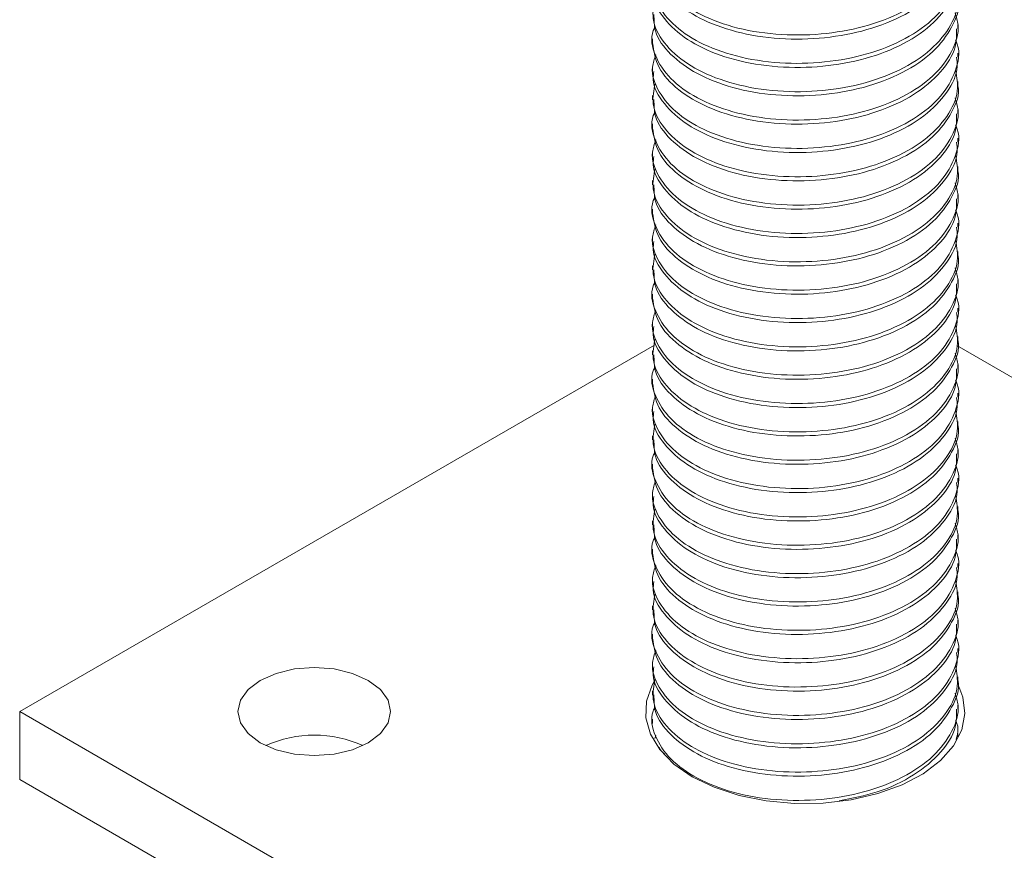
# Model space of a CAD drawing. Header units: millimetres. Extents: x 0 to 210, y 0 to 297.
# Tile 16 of 24: x 163 to 186, y 148 to 168. Entities that reach past the tile are written whole.
import ezdxf

# ---------------------------------------------------------------- set-up
doc = ezdxf.new("R2010")
doc.units = ezdxf.units.MM

msp = doc.modelspace()

# ---------------------------------------------------------------- linework, layer by layer
at = {"color": 7, "linetype": 'Continuous', "lineweight": 15}
for p, q in [((185.333, 167.688), (185.333, 167.785)), ((178, 167.445), (178, 167.347)), ((185.333, 167.007), (185.333, 167.105)), ((178, 166.764), (178, 166.667)), ((185.333, 166.326), (185.333, 166.424)), ((178, 166.084), (178, 165.986)), ((185.333, 165.646), (185.333, 165.744)), ((178, 165.404), (178, 165.306)), ((185.333, 164.966), (185.333, 165.064)), ((178, 164.723), (178, 164.626)), ((185.333, 164.285), (185.333, 164.383)), ((178, 164.043), (178, 163.945)), ((185.333, 163.605), (185.333, 163.702)), ((178, 163.362), (178, 163.264)), ((185.333, 162.924), (185.333, 163.022)), ((178, 162.682), (178, 162.584)), ((185.333, 162.244), (185.333, 162.342)), ((178, 162.002), (178, 161.904)), ((185.333, 161.563), (185.333, 161.661)), ((178, 161.321), (178, 161.223)), ((185.333, 160.883), (185.333, 160.981)), ((178, 160.64), (178, 160.543)), ((185.333, 160.202), (185.333, 160.3)), ((178.047, 160.096), (162.81, 151.3)), ((200.523, 151.3), (185.306, 160.085)), ((178, 159.96), (178, 159.862)), ((185.333, 159.522), (185.333, 159.62)), ((178, 159.28), (178, 159.182)), ((185.333, 158.842), (185.333, 158.94)), ((178, 158.599), (178, 158.501)), ((185.333, 158.161), (185.333, 158.259)), ((178, 157.919), (178, 157.821)), ((185.333, 157.481), (185.333, 157.578)), ((178, 157.238), (178, 157.14)), ((185.333, 156.8), (185.333, 156.898)), ((178, 156.558), (178, 156.46)), ((185.333, 156.12), (185.333, 156.218)), ((178, 155.878), (178, 155.78)), ((185.333, 155.439), (185.333, 155.537)), ((178, 155.197), (178, 155.099)), ((185.333, 154.759), (185.333, 154.857)), ((178, 154.516), (178, 154.419)), ((185.333, 154.078), (185.333, 154.176)), ((178, 153.836), (178, 153.738)), ((185.333, 153.398), (185.333, 153.496)), ((178, 153.156), (178, 153.058)), ((185.333, 152.718), (185.333, 152.816)), ((178, 152.475), (178, 152.377)), ((185.333, 152.037), (185.333, 152.135)), ((178, 151.795), (178, 151.697)), ((162.81, 151.3), (162.81, 149.667)), ((162.81, 151.3), (181.667, 140.415)), ((185.333, 151.357), (185.333, 151.454)), ((178, 151.114), (178, 151.016)), ((185.333, 150.676), (185.333, 150.774)), ((162.81, 149.667), (181.667, 138.782))]:
    msp.add_line(p, q, dxfattribs=at)
at = {"color": 7, "linetype": 'Continuous', "lineweight": 0}
msp.add_line((178.079, 150.731), (178.059, 150.655), dxfattribs=at)
at = {"color": 7, "linetype": 'Continuous', "lineweight": 15, "flags": 128}
for points in [[(168.585, 150.552), (168.965, 150.384), (169.407, 150.278), (169.882, 150.242), (170.356, 150.278), (170.798, 150.384), (171.178, 150.552), (171.469, 150.771), (171.652, 151.026), (171.715, 151.3), (171.652, 151.574), (171.469, 151.83), (171.178, 152.049), (170.798, 152.217), (170.356, 152.323), (169.882, 152.359), (169.407, 152.323), (168.965, 152.217), (168.585, 152.049), (168.294, 151.83), (168.111, 151.574), (168.048, 151.3), (168.111, 151.026), (168.294, 150.771), (168.585, 150.552)], [(178.051, 152.036), (177.995, 151.937), (177.857, 151.548), (177.842, 151.152), (177.95, 150.76), (178.177, 150.385), (178.516, 150.04), (178.956, 149.736)], [(178.956, 149.736), (179.484, 149.481), (180.081, 149.286), (180.73, 149.155), (181.409, 149.092), (182.096, 149.101), (182.769, 149.181), (183.407, 149.329), (183.989, 149.54), (184.496, 149.807), (184.912, 150.123), (185.224, 150.477), (185.422, 150.857), (185.499, 151.251), (185.453, 151.647), (185.355, 151.903)]]:
    msp.add_lwpolyline(points, dxfattribs=at)
at = {"color": 7, "linetype": 'Continuous', "lineweight": 15}
msp.add_arc((169.882, 147.886), 2.847, 65.8178, 114.1822, dxfattribs=at)
at = {"color": 7, "linetype": 'Continuous', "lineweight": 0}
for points, knots in [([(178.061, 169.783), (178.046, 169.751), (177.937, 169.528), (178.035, 169.085), (178.386, 168.525), (179.043, 168.052), (179.914, 167.708), (180.949, 167.529), (182.04, 167.534), (183.093, 167.716), (184.029, 168.072), (184.769, 168.577), (185.216, 169.176), (185.388, 169.706), (185.292, 170.015), (185.262, 170.112)], [0, 0, 0, 0, 0.014132, 0.101076, 0.188863, 0.273678, 0.358545, 0.446343, 0.533257, 0.616932, 0.703546, 0.791432, 0.876751, 0.961148, 1, 1, 1, 1]), ([(185.299, 169.73), (185.299, 169.583), (185.299, 169.223), (184.944, 168.671), (184.305, 168.128), (183.422, 167.718), (182.4, 167.477), (181.312, 167.412), (180.245, 167.531), (179.31, 167.823), (178.583, 168.258), (178.094, 168.792), (178.032, 169.19), (178.002, 169.388)], [0, 0, 0, 0, 0.06282, 0.154295, 0.249505, 0.34474, 0.436247, 0.529646, 0.625394, 0.719295, 0.810523, 0.905469, 1, 1, 1, 1]), ([(178.079, 169.103), (178.045, 169.006), (177.942, 168.712), (178.117, 168.211), (178.577, 167.676), (179.311, 167.24), (180.245, 166.948), (181.312, 166.829), (182.4, 166.895), (183.423, 167.136), (184.301, 167.545), (184.956, 168.089), (185.296, 168.706), (185.398, 169.182), (185.29, 169.426), (185.276, 169.458)], [0, 0, 0, 0, 0.042859, 0.1302, 0.217087, 0.300571, 0.386502, 0.474122, 0.559593, 0.643333, 0.730484, 0.817613, 0.901323, 0.986839, 1, 1, 1, 1]), ([(185.297, 169.047), (185.307, 168.973), (185.345, 168.686), (185.092, 168.191), (184.553, 167.617), (183.735, 167.156), (182.751, 166.857), (181.676, 166.734), (180.591, 166.79), (179.604, 167.027), (178.794, 167.419), (178.246, 167.925), (177.986, 168.378), (178.025, 168.643), (178.035, 168.707)], [0, 0, 0, 0, 0.032055, 0.123183, 0.217466, 0.313181, 0.406145, 0.498008, 0.593445, 0.688437, 0.779698, 0.87357, 0.969335, 1, 1, 1, 1]), ([(178.062, 168.418), (178.03, 168.256), (177.959, 167.892), (178.238, 167.342), (178.796, 166.837), (179.604, 166.445), (180.591, 166.208), (181.676, 166.151), (182.751, 166.275), (183.735, 166.574), (184.551, 167.034), (185.099, 167.609), (185.367, 168.191), (185.304, 168.567), (185.276, 168.73)], [0, 0, 0, 0, 0.071332, 0.159608, 0.246138, 0.330263, 0.417825, 0.505799, 0.590477, 0.676171, 0.764401, 0.851311, 0.935312, 1, 1, 1, 1]), ([(185.332, 168.368), (185.332, 168.366), (185.385, 168.152), (185.203, 167.717), (184.773, 167.119), (184.029, 166.613), (183.094, 166.257), (182.04, 166.075), (180.949, 166.07), (179.916, 166.249), (179.04, 166.593), (178.398, 167.066), (178.034, 167.563), (178.036, 167.897), (178.036, 168.029)], [0, 0, 0, 0, 0.000879, 0.092776, 0.18567, 0.281363, 0.375673, 0.466781, 0.561413, 0.657011, 0.74942, 0.841766, 0.93735, 1, 1, 1, 1]), ([(178.061, 167.741), (178.046, 167.71), (177.937, 167.486), (178.035, 167.043), (178.386, 166.484), (179.043, 166.01), (179.915, 165.667), (180.949, 165.487), (182.04, 165.493), (183.094, 165.675), (184.03, 166.03), (184.769, 166.536), (185.216, 167.135), (185.389, 167.665), (185.292, 167.974), (185.262, 168.071)], [0, 0, 0, 0, 0.014191, 0.101136, 0.188922, 0.273733, 0.358602, 0.446401, 0.533312, 0.616986, 0.703602, 0.791487, 0.876802, 0.9612, 1, 1, 1, 1]), ([(185.299, 167.689), (185.299, 167.542), (185.299, 167.182), (184.944, 166.63), (184.305, 166.087), (183.423, 165.677), (182.401, 165.436), (181.313, 165.371), (180.246, 165.489), (179.31, 165.781), (178.584, 166.216), (178.094, 166.75), (178.032, 167.148), (178.001, 167.347)], [0, 0, 0, 0, 0.062758, 0.154231, 0.24944, 0.344676, 0.436185, 0.529582, 0.625329, 0.719234, 0.81046, 0.905405, 1, 1, 1, 1]), ([(178.079, 167.062), (178.045, 166.965), (177.942, 166.67), (178.118, 166.169), (178.577, 165.634), (179.312, 165.199), (180.246, 164.907), (181.313, 164.788), (182.4, 164.854), (183.424, 165.094), (184.302, 165.504), (184.957, 166.048), (185.297, 166.666), (185.398, 167.141), (185.29, 167.384), (185.276, 167.417)], [0, 0, 0, 0, 0.042917, 0.130258, 0.217143, 0.300625, 0.386558, 0.474177, 0.559645, 0.643387, 0.730538, 0.817665, 0.901373, 0.986891, 1, 1, 1, 1]), ([(185.297, 167.006), (185.307, 166.932), (185.345, 166.645), (185.092, 166.151), (184.554, 165.576), (183.735, 165.115), (182.752, 164.816), (181.677, 164.692), (180.592, 164.749), (179.605, 164.986), (178.794, 165.378), (178.247, 165.883), (177.986, 166.336), (178.025, 166.601), (178.035, 166.666)], [0, 0, 0, 0, 0.031992, 0.12312, 0.217401, 0.313117, 0.406084, 0.497944, 0.59338, 0.688373, 0.779636, 0.873505, 0.96927, 1, 1, 1, 1]), ([(178.062, 166.377), (178.03, 166.214), (177.959, 165.851), (178.238, 165.301), (178.797, 164.795), (179.604, 164.403), (180.592, 164.166), (181.677, 164.11), (182.752, 164.233), (183.736, 164.533), (184.552, 164.993), (185.099, 165.568), (185.367, 166.15), (185.304, 166.526), (185.276, 166.689)], [0, 0, 0, 0, 0.071388, 0.159664, 0.246192, 0.330317, 0.417881, 0.505853, 0.590529, 0.676226, 0.764456, 0.851363, 0.935364, 1, 1, 1, 1]), ([(185.332, 166.326), (185.332, 166.324), (185.385, 166.111), (185.203, 165.676), (184.773, 165.078), (184.029, 164.572), (183.095, 164.216), (182.041, 164.034), (180.95, 164.028), (179.917, 164.208), (179.04, 164.551), (178.399, 165.024), (178.034, 165.522), (178.036, 165.855), (178.036, 165.987)], [0, 0, 0, 0, 0.000816, 0.092715, 0.185606, 0.281298, 0.375611, 0.466718, 0.561348, 0.656947, 0.749359, 0.841702, 0.937285, 1, 1, 1, 1]), ([(178.061, 165.7), (178.046, 165.669), (177.937, 165.445), (178.035, 165.001), (178.386, 164.442), (179.044, 163.969), (179.916, 163.625), (180.95, 163.446), (182.041, 163.451), (183.095, 163.633), (184.03, 163.989), (184.77, 164.495), (185.216, 165.094), (185.389, 165.624), (185.292, 165.932), (185.262, 166.029)], [0, 0, 0, 0, 0.01425, 0.101197, 0.18898, 0.273788, 0.35866, 0.446458, 0.533367, 0.61704, 0.703657, 0.791541, 0.876852, 0.961253, 1, 1, 1, 1]), ([(185.299, 165.647), (185.299, 165.501), (185.299, 165.141), (184.944, 164.589), (184.306, 164.046), (183.424, 163.636), (182.401, 163.395), (181.313, 163.329), (180.247, 163.448), (179.311, 163.74), (178.584, 164.175), (178.094, 164.709), (178.032, 165.107), (178.001, 165.306)], [0, 0, 0, 0, 0.062696, 0.154168, 0.249375, 0.344613, 0.436124, 0.529517, 0.625265, 0.719172, 0.810397, 0.90534, 1, 1, 1, 1]), ([(178.079, 165.021), (178.045, 164.923), (177.943, 164.628), (178.118, 164.127), (178.577, 163.592), (179.312, 163.157), (180.246, 162.865), (181.314, 162.747), (182.401, 162.812), (183.424, 163.053), (184.302, 163.463), (184.957, 164.007), (185.297, 164.625), (185.398, 165.1), (185.29, 165.343), (185.276, 165.375)], [0, 0, 0, 0, 0.042974, 0.130315, 0.217198, 0.300679, 0.386614, 0.474233, 0.559698, 0.64344, 0.730592, 0.817717, 0.901423, 0.986943, 1, 1, 1, 1]), ([(185.297, 164.965), (185.307, 164.89), (185.346, 164.604), (185.093, 164.11), (184.554, 163.535), (183.736, 163.074), (182.753, 162.775), (181.678, 162.651), (180.593, 162.707), (179.605, 162.944), (178.795, 163.336), (178.247, 163.842), (177.986, 164.295), (178.025, 164.56), (178.035, 164.625)], [0, 0, 0, 0, 0.031929, 0.123058, 0.217336, 0.313052, 0.406023, 0.49788, 0.593315, 0.68831, 0.779574, 0.87344, 0.969205, 1, 1, 1, 1]), ([(178.062, 164.335), (178.03, 164.173), (177.959, 163.809), (178.239, 163.259), (178.797, 162.753), (179.605, 162.361), (180.593, 162.125), (181.678, 162.068), (182.753, 162.192), (183.736, 162.492), (184.552, 162.952), (185.1, 163.527), (185.367, 164.109), (185.304, 164.485), (185.276, 164.648)], [0, 0, 0, 0, 0.071444, 0.15972, 0.246245, 0.330371, 0.417936, 0.505907, 0.590581, 0.67628, 0.76451, 0.851415, 0.935416, 1, 1, 1, 1]), ([(185.332, 164.285), (185.332, 164.283), (185.385, 164.07), (185.203, 163.636), (184.774, 163.037), (184.03, 162.531), (183.095, 162.175), (182.042, 161.993), (180.951, 161.987), (179.917, 162.166), (179.041, 162.51), (178.399, 162.982), (178.034, 163.48), (178.036, 163.814), (178.036, 163.946)], [0, 0, 0, 0, 0.000752, 0.092654, 0.185542, 0.281234, 0.375549, 0.466655, 0.561283, 0.656883, 0.749298, 0.841638, 0.93722, 1, 1, 1, 1]), ([(178.062, 163.659), (178.046, 163.627), (177.937, 163.403), (178.035, 162.959), (178.387, 162.4), (179.044, 161.927), (179.916, 161.583), (180.951, 161.404), (182.042, 161.41), (183.095, 161.592), (184.031, 161.948), (184.77, 162.454), (185.216, 163.053), (185.389, 163.583), (185.292, 163.891), (185.262, 163.988)], [0, 0, 0, 0, 0.014309, 0.101257, 0.189039, 0.273843, 0.358717, 0.446516, 0.533422, 0.617094, 0.703712, 0.791595, 0.876903, 0.961305, 1, 1, 1, 1]), ([(185.298, 163.606), (185.299, 163.46), (185.299, 163.1), (184.945, 162.548), (184.306, 162.005), (183.424, 161.595), (182.402, 161.354), (181.314, 161.288), (180.247, 161.406), (179.311, 161.698), (178.584, 162.133), (178.094, 162.667), (178.032, 163.065), (178.001, 163.264)], [0, 0, 0, 0, 0.062634, 0.154104, 0.24931, 0.344549, 0.436062, 0.529453, 0.6252, 0.71911, 0.810334, 0.905276, 1, 1, 1, 1]), ([(178.079, 162.979), (178.045, 162.882), (177.943, 162.587), (178.118, 162.085), (178.578, 161.551), (179.313, 161.116), (180.247, 160.824), (181.314, 160.705), (182.402, 160.771), (183.425, 161.012), (184.303, 161.422), (184.957, 161.966), (185.297, 162.584), (185.398, 163.059), (185.29, 163.302), (185.276, 163.334)], [0, 0, 0, 0, 0.043032, 0.130373, 0.217254, 0.300733, 0.38667, 0.474288, 0.55975, 0.643493, 0.730646, 0.817769, 0.901473, 0.986995, 1, 1, 1, 1]), ([(185.297, 162.923), (185.307, 162.849), (185.346, 162.563), (185.093, 162.069), (184.555, 161.494), (183.737, 161.033), (182.754, 160.734), (181.679, 160.61), (180.593, 160.666), (179.606, 160.902), (178.795, 161.294), (178.247, 161.8), (177.986, 162.253), (178.025, 162.518), (178.035, 162.583)], [0, 0, 0, 0, 0.031866, 0.122995, 0.217271, 0.312988, 0.405961, 0.497816, 0.59325, 0.688246, 0.779511, 0.873375, 0.969141, 1, 1, 1, 1]), ([(178.062, 162.294), (178.03, 162.131), (177.959, 161.767), (178.239, 161.217), (178.798, 160.712), (179.605, 160.32), (180.594, 160.083), (181.679, 160.027), (182.753, 160.151), (183.737, 160.451), (184.553, 160.911), (185.1, 161.486), (185.367, 162.068), (185.304, 162.443), (185.276, 162.606)], [0, 0, 0, 0, 0.0715003, 0.159776, 0.2462982, 0.3304253, 0.4179918, 0.5059618, 0.5906322, 0.6763341, 0.7645645, 0.8514672, 0.9354686, 1, 1, 1, 1]), ([(185.332, 162.244), (185.333, 162.242), (185.385, 162.029), (185.204, 161.595), (184.774, 160.996), (184.03, 160.49), (183.096, 160.134), (182.043, 159.951), (180.951, 159.946), (179.918, 160.124), (179.042, 160.468), (178.399, 160.941), (178.034, 161.439), (178.036, 161.772), (178.036, 161.905)], [0, 0, 0, 0, 0.000689, 0.092593, 0.185478, 0.281169, 0.375487, 0.466593, 0.561218, 0.656819, 0.749238, 0.841574, 0.937155, 1, 1, 1, 1]), ([(178.062, 161.617), (178.046, 161.586), (177.937, 161.361), (178.036, 160.918), (178.387, 160.359), (179.045, 159.885), (179.917, 159.542), (180.951, 159.363), (182.043, 159.369), (183.096, 159.551), (184.031, 159.907), (184.771, 160.413), (185.217, 161.012), (185.389, 161.542), (185.292, 161.85), (185.262, 161.947)], [0, 0, 0, 0, 0.014368, 0.101317, 0.189098, 0.273898, 0.358775, 0.446573, 0.533477, 0.617148, 0.703768, 0.791649, 0.876954, 0.961358, 1, 1, 1, 1]), ([(185.298, 161.564), (185.299, 161.418), (185.299, 161.059), (184.945, 160.507), (184.307, 159.964), (183.425, 159.554), (182.403, 159.312), (181.315, 159.246), (180.248, 159.365), (179.312, 159.656), (178.585, 160.091), (178.094, 160.626), (178.032, 161.024), (178.001, 161.223)], [0, 0, 0, 0, 0.0625726, 0.1540405, 0.2492454, 0.3444855, 0.4360009, 0.5293887, 0.6251358, 0.7190481, 0.8102713, 0.905211, 1, 1, 1, 1]), ([(178.079, 160.938), (178.045, 160.84), (177.943, 160.545), (178.118, 160.044), (178.578, 159.509), (179.314, 159.074), (180.248, 158.782), (181.315, 158.664), (182.403, 158.73), (183.426, 158.971), (184.303, 159.381), (184.958, 159.925), (185.297, 160.543), (185.398, 161.018), (185.29, 161.261), (185.276, 161.293)], [0, 0, 0, 0, 0.043089, 0.130431, 0.21731, 0.300787, 0.386726, 0.474343, 0.559802, 0.643547, 0.7307, 0.817821, 0.901523, 0.987047, 1, 1, 1, 1]), ([(185.297, 160.882), (185.307, 160.808), (185.346, 160.522), (185.093, 160.028), (184.555, 159.453), (183.737, 158.992), (182.754, 158.692), (181.679, 158.568), (180.594, 158.624), (179.607, 158.861), (178.796, 159.253), (178.248, 159.758), (177.986, 160.211), (178.025, 160.477), (178.035, 160.542)], [0, 0, 0, 0, 0.031803, 0.122932, 0.217206, 0.312923, 0.4059, 0.497752, 0.593185, 0.688183, 0.779449, 0.87331, 0.969076, 1, 1, 1, 1]), ([(178.061, 160.253), (178.03, 160.09), (177.959, 159.726), (178.239, 159.175), (178.798, 158.67), (179.606, 158.278), (180.594, 158.042), (181.679, 157.986), (182.754, 158.11), (183.738, 158.409), (184.553, 158.87), (185.1, 159.445), (185.367, 160.027), (185.304, 160.402), (185.276, 160.565)], [0, 0, 0, 0, 0.071556, 0.159832, 0.246352, 0.33048, 0.418047, 0.506016, 0.590684, 0.676388, 0.764619, 0.851519, 0.935521, 1, 1, 1, 1]), ([(185.332, 160.202), (185.333, 160.201), (185.385, 159.988), (185.204, 159.554), (184.775, 158.955), (184.031, 158.449), (183.097, 158.092), (182.043, 157.91), (180.952, 157.904), (179.919, 158.083), (179.042, 158.426), (178.4, 158.899), (178.035, 159.397), (178.036, 159.731), (178.036, 159.863)], [0, 0, 0, 0, 0.000626, 0.092533, 0.185414, 0.281105, 0.375424, 0.46653, 0.561154, 0.656755, 0.749177, 0.841509, 0.93709, 1, 1, 1, 1]), ([(178.062, 159.576), (178.046, 159.544), (177.937, 159.32), (178.036, 158.876), (178.387, 158.317), (179.045, 157.844), (179.918, 157.5), (180.952, 157.322), (182.043, 157.327), (183.097, 157.51), (184.032, 157.866), (184.771, 158.372), (185.217, 158.971), (185.389, 159.501), (185.292, 159.809), (185.262, 159.906)], [0, 0, 0, 0, 0.014427, 0.101377, 0.189157, 0.273953, 0.358832, 0.446631, 0.533532, 0.617201, 0.703823, 0.791704, 0.877004, 0.96141, 1, 1, 1, 1]), ([(185.298, 159.523), (185.299, 159.377), (185.299, 159.018), (184.945, 158.466), (184.307, 157.923), (183.425, 157.512), (182.404, 157.271), (181.316, 157.205), (180.249, 157.323), (179.312, 157.615), (178.585, 158.05), (178.094, 158.584), (178.032, 158.982), (178.001, 159.182)], [0, 0, 0, 0, 0.062511, 0.153977, 0.24918, 0.344422, 0.435939, 0.529324, 0.625071, 0.718986, 0.810208, 0.905146, 1, 1, 1, 1]), ([(178.079, 158.897), (178.045, 158.799), (177.943, 158.503), (178.118, 158.002), (178.579, 157.467), (179.314, 157.032), (180.248, 156.741), (181.316, 156.623), (182.403, 156.689), (183.426, 156.93), (184.304, 157.34), (184.958, 157.884), (185.297, 158.502), (185.398, 158.977), (185.29, 159.22), (185.276, 159.251)], [0, 0, 0, 0, 0.043146, 0.130489, 0.217365, 0.300841, 0.386782, 0.474398, 0.559854, 0.6436, 0.730754, 0.817873, 0.901573, 0.987099, 1, 1, 1, 1]), ([(185.297, 158.841), (185.307, 158.767), (185.346, 158.481), (185.093, 157.987), (184.556, 157.412), (183.738, 156.951), (182.755, 156.651), (181.68, 156.527), (180.595, 156.583), (179.607, 156.819), (178.796, 157.211), (178.248, 157.716), (177.986, 158.17), (178.025, 158.436), (178.035, 158.5)], [0, 0, 0, 0, 0.03174, 0.12287, 0.217141, 0.312859, 0.405839, 0.497688, 0.59312, 0.68812, 0.779387, 0.873245, 0.969011, 1, 1, 1, 1]), ([(178.061, 158.211), (178.03, 158.048), (177.96, 157.684), (178.24, 157.134), (178.798, 156.628), (179.607, 156.237), (180.595, 156), (181.68, 155.944), (182.755, 156.069), (183.738, 156.368), (184.554, 156.829), (185.101, 157.404), (185.367, 157.986), (185.304, 158.361), (185.276, 158.524)], [0, 0, 0, 0, 0.071613, 0.159888, 0.246405, 0.330534, 0.418103, 0.50607, 0.590735, 0.676443, 0.764673, 0.851571, 0.935573, 1, 1, 1, 1]), ([(185.332, 158.161), (185.333, 158.16), (185.385, 157.947), (185.204, 157.513), (184.775, 156.914), (184.032, 156.408), (183.097, 156.051), (182.044, 155.869), (180.953, 155.863), (179.919, 156.041), (179.043, 156.385), (178.4, 156.857), (178.035, 157.355), (178.036, 157.689), (178.036, 157.822)], [0, 0, 0, 0, 0.000562, 0.092472, 0.18535, 0.28104, 0.375362, 0.466467, 0.561089, 0.656691, 0.749116, 0.841445, 0.937025, 1, 1, 1, 1]), ([(178.062, 157.535), (178.046, 157.503), (177.937, 157.278), (178.036, 156.834), (178.388, 156.275), (179.046, 155.802), (179.918, 155.459), (180.953, 155.28), (182.044, 155.286), (183.097, 155.469), (184.033, 155.825), (184.771, 156.331), (185.217, 156.931), (185.389, 157.46), (185.292, 157.768), (185.262, 157.864)], [0, 0, 0, 0, 0.014487, 0.101437, 0.189216, 0.274008, 0.35889, 0.446688, 0.533586, 0.617255, 0.703879, 0.791758, 0.877055, 0.961463, 1, 1, 1, 1]), ([(185.298, 157.482), (185.299, 157.336), (185.299, 156.976), (184.946, 156.425), (184.308, 155.882), (183.426, 155.471), (182.404, 155.23), (181.316, 155.164), (180.249, 155.282), (179.313, 155.573), (178.586, 156.008), (178.095, 156.542), (178.032, 156.941), (178.001, 157.14)], [0, 0, 0, 0, 0.062449, 0.153913, 0.249115, 0.344358, 0.435878, 0.52926, 0.625007, 0.718925, 0.810146, 0.905082, 1, 1, 1, 1]), ([(178.079, 156.855), (178.045, 156.757), (177.943, 156.462), (178.119, 155.96), (178.579, 155.426), (179.315, 154.991), (180.249, 154.699), (181.317, 154.581), (182.404, 154.647), (183.427, 154.889), (184.305, 155.299), (184.959, 155.843), (185.297, 156.461), (185.398, 156.936), (185.29, 157.179), (185.276, 157.21)], [0, 0, 0, 0, 0.043204, 0.130547, 0.217421, 0.300896, 0.386838, 0.474454, 0.559906, 0.643653, 0.730808, 0.817925, 0.901623, 0.987151, 1, 1, 1, 1]), ([(185.297, 156.799), (185.307, 156.726), (185.346, 156.44), (185.094, 155.946), (184.556, 155.371), (183.738, 154.91), (182.756, 154.61), (181.681, 154.486), (180.596, 154.541), (179.608, 154.778), (178.797, 155.169), (178.248, 155.675), (177.986, 156.128), (178.025, 156.394), (178.035, 156.459)], [0, 0, 0, 0, 0.031677, 0.122807, 0.217076, 0.312794, 0.405777, 0.497624, 0.593055, 0.688056, 0.779325, 0.87318, 0.968947, 1, 1, 1, 1]), ([(178.061, 156.17), (178.03, 156.007), (177.96, 155.642), (178.24, 155.092), (178.799, 154.587), (179.607, 154.195), (180.596, 153.959), (181.681, 153.903), (182.756, 154.027), (183.739, 154.327), (184.554, 154.788), (185.101, 155.363), (185.367, 155.945), (185.303, 156.32), (185.276, 156.482)], [0, 0, 0, 0, 0.071669, 0.159944, 0.246458, 0.330588, 0.418158, 0.506125, 0.590787, 0.676497, 0.764728, 0.851623, 0.935625, 1, 1, 1, 1]), ([(185.332, 156.119), (185.333, 156.118), (185.385, 155.906), (185.204, 155.472), (184.775, 154.873), (184.032, 154.367), (183.098, 154.01), (182.045, 153.827), (180.953, 153.821), (179.92, 154), (179.043, 154.343), (178.4, 154.816), (178.035, 155.314), (178.036, 155.648), (178.036, 155.781)], [0, 0, 0, 0, 0.000499, 0.092411, 0.185286, 0.280975, 0.3753, 0.466405, 0.561024, 0.656627, 0.749055, 0.841381, 0.93696, 1, 1, 1, 1]), ([(178.062, 155.493), (178.046, 155.461), (177.937, 155.237), (178.036, 154.792), (178.388, 154.234), (179.046, 153.761), (179.919, 153.417), (180.954, 153.239), (182.045, 153.245), (183.098, 153.428), (184.033, 153.784), (184.772, 154.29), (185.217, 154.89), (185.389, 155.419), (185.292, 155.727), (185.262, 155.823)], [0, 0, 0, 0, 0.014546, 0.101498, 0.189274, 0.274063, 0.358947, 0.446746, 0.533641, 0.617309, 0.703934, 0.791812, 0.877105, 0.961515, 1, 1, 1, 1]), ([(185.298, 155.44), (185.299, 155.295), (185.299, 154.935), (184.946, 154.384), (184.309, 153.841), (183.427, 153.43), (182.405, 153.189), (181.317, 153.122), (180.25, 153.24), (179.314, 153.532), (178.586, 153.966), (178.095, 154.501), (178.032, 154.899), (178.001, 155.099)], [0, 0, 0, 0, 0.062387, 0.15385, 0.24905, 0.344295, 0.435816, 0.529196, 0.624942, 0.718863, 0.810083, 0.905017, 1, 1, 1, 1]), ([(178.079, 154.814), (178.045, 154.716), (177.943, 154.42), (178.119, 153.918), (178.58, 153.384), (179.315, 152.949), (180.25, 152.658), (181.317, 152.54), (182.405, 152.606), (183.428, 152.848), (184.305, 153.258), (184.959, 153.802), (185.297, 154.42), (185.399, 154.895), (185.29, 155.137), (185.276, 155.169)], [0, 0, 0, 0, 0.043261, 0.130605, 0.217477, 0.30095, 0.386894, 0.474509, 0.559958, 0.643706, 0.730862, 0.817978, 0.901673, 0.987203, 1, 1, 1, 1]), ([(185.297, 154.758), (185.307, 154.684), (185.346, 154.399), (185.094, 153.905), (184.556, 153.33), (183.739, 152.869), (182.756, 152.569), (181.682, 152.444), (180.596, 152.5), (179.609, 152.736), (178.797, 153.128), (178.248, 153.633), (177.986, 154.087), (178.025, 154.353), (178.035, 154.418)], [0, 0, 0, 0, 0.031614, 0.122744, 0.217011, 0.31273, 0.405716, 0.49756, 0.592989, 0.687993, 0.779263, 0.873116, 0.968882, 1, 1, 1, 1]), ([(178.061, 154.128), (178.03, 153.965), (177.96, 153.601), (178.24, 153.05), (178.799, 152.545), (179.608, 152.154), (180.596, 151.917), (181.682, 151.862), (182.756, 151.986), (183.74, 152.286), (184.554, 152.747), (185.101, 153.322), (185.367, 153.904), (185.303, 154.279), (185.276, 154.441)], [0, 0, 0, 0, 0.071725, 0.16, 0.246511, 0.330642, 0.418214, 0.506179, 0.590839, 0.676551, 0.764782, 0.851675, 0.935677, 1, 1, 1, 1]), ([(185.333, 154.078), (185.333, 154.077), (185.385, 153.865), (185.204, 153.431), (184.776, 152.832), (184.033, 152.326), (183.099, 151.969), (182.046, 151.786), (180.954, 151.78), (179.921, 151.958), (179.044, 152.302), (178.401, 152.774), (178.035, 153.272), (178.036, 153.606), (178.036, 153.739)], [0, 0, 0, 0, 0.000435, 0.092351, 0.185222, 0.280911, 0.375237, 0.466342, 0.560959, 0.656563, 0.748995, 0.841317, 0.936895, 1, 1, 1, 1]), ([(178.062, 153.452), (178.046, 153.42), (177.937, 153.195), (178.036, 152.751), (178.388, 152.192), (179.047, 151.719), (179.92, 151.376), (180.954, 151.197), (182.046, 151.204), (183.099, 151.386), (184.034, 151.743), (184.772, 152.249), (185.217, 152.849), (185.389, 153.378), (185.292, 153.685), (185.262, 153.782)], [0, 0, 0, 0, 0.014605, 0.101558, 0.189333, 0.274118, 0.359004, 0.446803, 0.533696, 0.617363, 0.703989, 0.791866, 0.877156, 0.961568, 1, 1, 1, 1]), ([(185.298, 153.399), (185.299, 153.254), (185.3, 152.894), (184.946, 152.343), (184.309, 151.8), (183.427, 151.389), (182.406, 151.147), (181.318, 151.081), (180.251, 151.199), (179.314, 151.49), (178.586, 151.925), (178.095, 152.459), (178.032, 152.858), (178.001, 153.058)], [0, 0, 0, 0, 0.062325, 0.153786, 0.248985, 0.344231, 0.435755, 0.529131, 0.624878, 0.718801, 0.81002, 0.904953, 1, 1, 1, 1]), ([(178.079, 152.772), (178.045, 152.674), (177.943, 152.378), (178.119, 151.877), (178.58, 151.342), (179.316, 150.907), (180.25, 150.616), (181.318, 150.498), (182.405, 150.565), (183.428, 150.806), (184.306, 151.217), (184.959, 151.761), (185.297, 152.379), (185.399, 152.854), (185.29, 153.096), (185.276, 153.128)], [0, 0, 0, 0, 0.043318, 0.130662, 0.217532, 0.301004, 0.38695, 0.474564, 0.56001, 0.64376, 0.730916, 0.81803, 0.901722, 0.987255, 1, 1, 1, 1]), ([(185.297, 152.717), (185.307, 152.643), (185.346, 152.358), (185.094, 151.864), (184.557, 151.289), (183.74, 150.828), (182.757, 150.528), (181.682, 150.403), (180.597, 150.459), (179.609, 150.695), (178.798, 151.086), (178.249, 151.591), (177.986, 152.045), (178.025, 152.311), (178.035, 152.376)], [0, 0, 0, 0, 0.031551, 0.122682, 0.216946, 0.312665, 0.405655, 0.497496, 0.592924, 0.687929, 0.779201, 0.873051, 0.968817, 1, 1, 1, 1]), ([(178.061, 152.087), (178.03, 151.924), (177.96, 151.559), (178.24, 151.008), (178.8, 150.503), (179.609, 150.112), (180.597, 149.876), (181.682, 149.82), (182.757, 149.945), (183.74, 150.245), (184.555, 150.706), (185.101, 151.281), (185.367, 151.863), (185.303, 152.237), (185.276, 152.4)], [0, 0, 0, 0, 0.071781, 0.160056, 0.246565, 0.330696, 0.41827, 0.506233, 0.59089, 0.676606, 0.764837, 0.851727, 0.93573, 1, 1, 1, 1]), ([(185.333, 152.037), (185.333, 152.036), (185.385, 151.824), (185.204, 151.39), (184.776, 150.791), (184.033, 150.285), (183.1, 149.928), (182.046, 149.745), (180.955, 149.739), (179.921, 149.917), (179.044, 150.26), (178.401, 150.732), (178.035, 151.23), (178.036, 151.565), (178.036, 151.698)], [0, 0, 0, 0, 0.000372, 0.09229, 0.185158, 0.280846, 0.375175, 0.466279, 0.560894, 0.656499, 0.748934, 0.841253, 0.93683, 1, 1, 1, 1]), ([(178.062, 151.411), (178.046, 151.378), (177.937, 151.153), (178.036, 150.709), (178.389, 150.15), (179.047, 149.677), (179.92, 149.334), (180.955, 149.156), (182.046, 149.162), (183.099, 149.345), (184.034, 149.702), (184.773, 150.208), (185.218, 150.808), (185.389, 151.337), (185.292, 151.644), (185.262, 151.74)], [0, 0, 0, 0, 0.014664, 0.101618, 0.189392, 0.274173, 0.359062, 0.446861, 0.533751, 0.617417, 0.704045, 0.79192, 0.877207, 0.96162, 1, 1, 1, 1]), ([(185.298, 151.358), (185.299, 151.212), (185.3, 150.853), (184.947, 150.302), (184.309, 149.761), (183.454, 149.349), (182.79, 149.216), (182.478, 149.154)], [0, 0, 0, 0, 0.145237, 0.358576, 0.580636, 0.802812, 1, 1, 1, 1]), ([(185.286, 150.626), (185.32, 150.749), (185.362, 150.905), (185.291, 151.055), (185.276, 151.086)], [0, 0, 0, 0, 0.791522, 1, 1, 1, 1]), ([(178.291, 150.281), (178.236, 150.327), (178.173, 150.379), (178.159, 150.44), (178.157, 150.447)], [0, 0, 0, 0, 0.888298, 1, 1, 1, 1])]:
    msp.add_open_spline(points, degree=3, knots=knots, dxfattribs=at)

doc.saveas('drawing.dxf')
